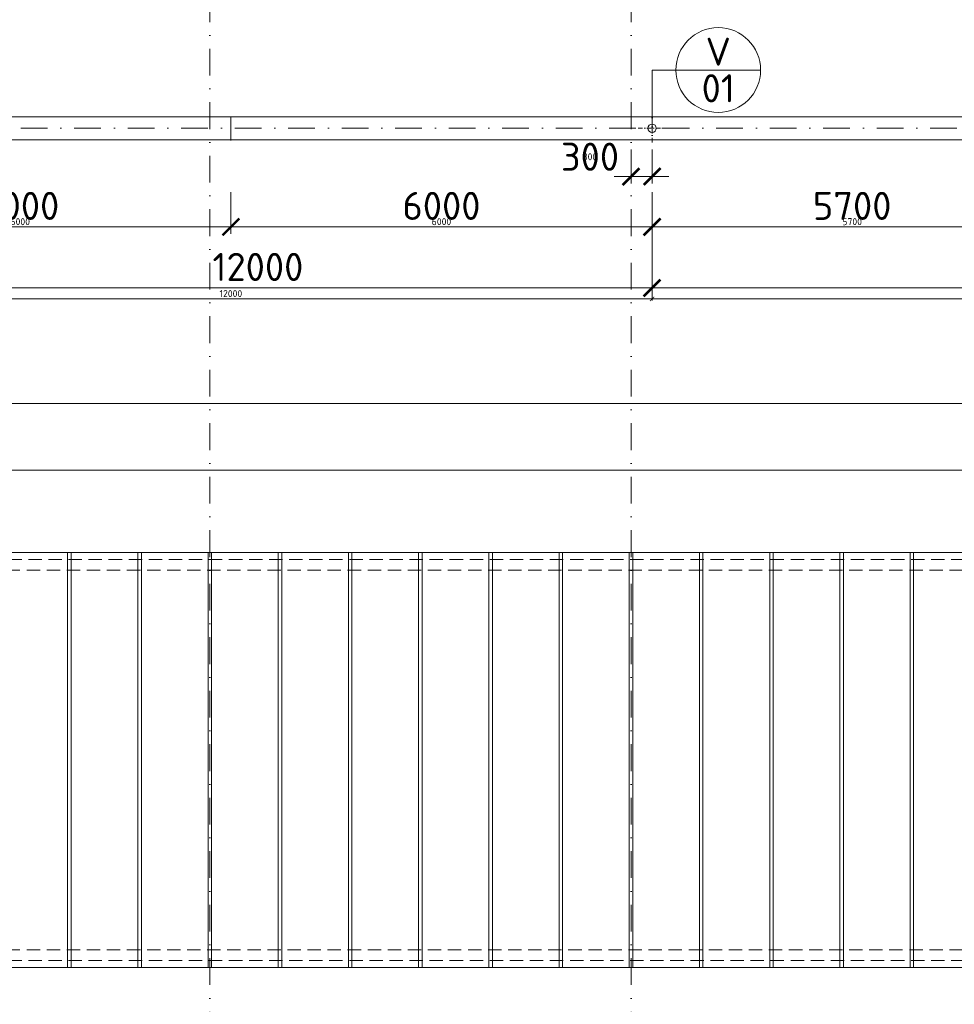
# Model space of a CAD drawing. Header units: millimetres. Extents: x -916886 to 3713765, y -2985421 to 1675785.
# Tile 127 of 256: x 57292 to 70605, y 237470 to 251497. Entities that reach past the tile are written whole.
import ezdxf
from ezdxf.enums import TextEntityAlignment as Align

# ---------------------------------------------------------------- set-up
doc = ezdxf.new("R2010")
doc.units = ezdxf.units.MM
for name, pattern in [('CENTERX2', [101.6, 63.5, -12.7, 12.7, -12.7]), ('DASHDOT', [25.4, 12.7, -6.35, 0, -6.35]), ('ČÁRKOVANÁ', [19.05, 12.7, -6.35])]:
    doc.linetypes.add(name, pattern=pattern)
doc.layers.get('Defpoints').update_dxf_attribs({"color": 8})
for name, color, linetype, lineweight in [('A99_N_kce-pohl', 1, 'Continuous', 9), ('A99_N_koty-200', 5, 'Continuous', 5), ('A99_N_koty-200 @ 200', 5, 'Continuous', 5), ('A99_N_koty-200 @ 50 (2)', 5, 'Continuous', 5), ('A99_N_znaceni 200', 5, 'Continuous', 5), ('A99_S_osy', 1, 'CENTERX2', 5)]:
    doc.layers.add(name, color=color, linetype=linetype, lineweight=lineweight)
doc.styles.add('A99_kota', font='isocpeur.ttf', dxfattribs={"height": 2})
doc.styles.add('A99_popis', font='isocpeur.ttf')
doc.dimstyles.new('A99_kota_200 new', dxfattribs={"dimscale": 200, "dimtxt": 2, "dimasz": 1.2, "dimexe": 0.5, "dimexo": 1.5, "dimgap": 0.5, "dimtad": 1, "dimdec": 0, "dimzin": 3, "dimdsep": 46, "dimtxsty": 'A99_kota', "dimblk": 'ARCHTICK', "dimcen": 2.5, "dimazin": 2, "dimtfac": 0.75, "dimtdec": 0, "dimtix": 1, "dimtmove": 2, "dimatfit": 0, "dimfxl": 0, "dimtolj": 1, "dimtzin": 0, "dimlwd": 5, "dimlwe": 5, "dimarcsym": 0})

# ---------------------------------------------------------------- blocks, each defined once
blk = doc.blocks.new('*U20')
at = {"color": 0, "linetype": 'ByBlock'}
blk.add_line((-3.02, 0), (3.02, 0), dxfattribs=at)
blk.add_circle((0, 0), 3.02, dxfattribs=at)
at = {"color": 0, "linetype": 'ByBlock', "style": 'A99_popis'}
for tag, p in [('KATEGORIE', (0, 1.31)), ('PRVEK', (0, -1.298))]:
    blk.add_attdef(tag, text='', height=2, dxfattribs=at).set_placement(p, align=Align.MIDDLE_CENTER)
blk = doc.blocks.new('_ArchTick')
at = {"color": 0, "linetype": 'ByBlock', "const_width": 0.15}
blk.add_lwpolyline([(-0.5, -0.5), (0.5, 0.5)], dxfattribs=at)
blk = doc.blocks.new('*D4131')
at = {"layer": 'A99_N_koty-200', "color": 0, "linetype": 'Continuous', "lineweight": 5, "transparency": 16777216}
for p, q in [((11930, 245230), (11930, 246130)), ((144620, 245230), (144620, 246130)), ((11930, 246030), (144620, 246030))]:
    blk.add_line(p, q, dxfattribs=at)
at = {"layer": 'Defpoints', "color": 0, "linetype": 'Continuous', "lineweight": 0, "transparency": 16777216}
for p in [(144620, 246030), (11930, 243905), (144620, 243905)]:
    blk.add_point(p, dxfattribs=at)
at = {"layer": 'A99_N_koty-200', "color": 0, "linetype": 'Continuous', "lineweight": 5, "transparency": 16777216, "xscale": 240, "yscale": 240, "zscale": 240, "rotation": 180}
blk.add_blockref('_ArchTick', (11930, 246030), dxfattribs=at)
at = {"layer": 'A99_N_koty-200', "color": 0, "linetype": 'Continuous', "lineweight": 5, "transparency": 16777216, "xscale": 240, "yscale": 240, "zscale": 240}
blk.add_blockref('_ArchTick', (144620, 246030), dxfattribs=at)
at = {"layer": 'A99_N_koty-200', "color": 0, "linetype": 'Continuous', "transparency": 16777216, "insert": (77020, 246330), "char_height": 400, "attachment_point": 5, "style": 'A99_kota'}
blk.add_mtext('\\A1;132690', dxfattribs=at)
blk = doc.blocks.new('*D4132')
at = {"layer": 'A99_N_koty-200', "color": 0, "linetype": 'Continuous', "lineweight": 5, "transparency": 16777216}
for p, q in [((11930, 245830), (11930, 246055)), ((144620, 245830), (144620, 246055)), ((11930, 246030), (144620, 246030))]:
    blk.add_line(p, q, dxfattribs=at)
at = {"layer": 'Defpoints', "color": 0, "linetype": 'Continuous', "lineweight": 0, "transparency": 16777216}
for p in [(144620, 246030), (11930, 243905), (144620, 243905)]:
    blk.add_point(p, dxfattribs=at)
at = {"layer": 'A99_N_koty-200', "color": 0, "linetype": 'Continuous', "lineweight": 5, "transparency": 16777216, "xscale": 60, "yscale": 60, "zscale": 60, "rotation": 180}
blk.add_blockref('_ArchTick', (11930, 246030), dxfattribs=at)
at = {"layer": 'A99_N_koty-200', "color": 0, "linetype": 'Continuous', "lineweight": 5, "transparency": 16777216, "xscale": 60, "yscale": 60, "zscale": 60}
blk.add_blockref('_ArchTick', (144620, 246030), dxfattribs=at)
at = {"layer": 'A99_N_koty-200', "color": 0, "linetype": 'Continuous', "transparency": 16777216, "insert": (78275, 246105), "char_height": 100, "attachment_point": 5, "style": 'A99_kota'}
blk.add_mtext('\\A1;132690', dxfattribs=at)
blk = doc.blocks.new('*D4137')
at = {"layer": 'A99_N_koty-200', "color": 0, "linetype": 'Continuous', "lineweight": 5, "transparency": 16777216}
for p, q in [((11955, 244280), (11955, 245180)), ((11955, 245080), (78000, 245080)), ((78000, 244280), (78000, 245180))]:
    blk.add_line(p, q, dxfattribs=at)
at = {"layer": 'Defpoints', "color": 0, "linetype": 'Continuous', "lineweight": 0, "transparency": 16777216}
for p in [(78000, 245080), (11955, 243905), (78000, 243905)]:
    blk.add_point(p, dxfattribs=at)
at = {"layer": 'A99_N_koty-200', "color": 0, "linetype": 'Continuous', "lineweight": 5, "transparency": 16777216, "xscale": 240, "yscale": 240, "zscale": 240, "rotation": 180}
blk.add_blockref('_ArchTick', (11955, 245080), dxfattribs=at)
at = {"layer": 'A99_N_koty-200', "color": 0, "linetype": 'Continuous', "lineweight": 5, "transparency": 16777216, "xscale": 240, "yscale": 240, "zscale": 240}
blk.add_blockref('_ArchTick', (78000, 245080), dxfattribs=at)
at = {"layer": 'A99_N_koty-200', "color": 0, "linetype": 'Continuous', "transparency": 16777216, "insert": (44977.5, 245380), "char_height": 400, "attachment_point": 5, "style": 'A99_kota'}
blk.add_mtext('\\A1;66045', dxfattribs=at)
blk = doc.blocks.new('*D4138')
at = {"layer": 'A99_N_koty-200', "color": 0, "linetype": 'Continuous', "lineweight": 5, "transparency": 16777216}
for p, q in [((11955, 244880), (11955, 245105)), ((11955, 245080), (78000, 245080)), ((78000, 244880), (78000, 245105))]:
    blk.add_line(p, q, dxfattribs=at)
at = {"layer": 'Defpoints', "color": 0, "linetype": 'Continuous', "lineweight": 0, "transparency": 16777216}
for p in [(78000, 245080), (11955, 243905), (78000, 243905)]:
    blk.add_point(p, dxfattribs=at)
at = {"layer": 'A99_N_koty-200', "color": 0, "linetype": 'Continuous', "lineweight": 5, "transparency": 16777216, "xscale": 60, "yscale": 60, "zscale": 60, "rotation": 180}
blk.add_blockref('_ArchTick', (11955, 245080), dxfattribs=at)
at = {"layer": 'A99_N_koty-200', "color": 0, "linetype": 'Continuous', "lineweight": 5, "transparency": 16777216, "xscale": 60, "yscale": 60, "zscale": 60}
blk.add_blockref('_ArchTick', (78000, 245080), dxfattribs=at)
at = {"layer": 'A99_N_koty-200', "color": 0, "linetype": 'Continuous', "transparency": 16777216, "insert": (44977.5, 245155), "char_height": 100, "attachment_point": 5, "style": 'A99_kota'}
blk.add_mtext('\\A1;66045', dxfattribs=at)
blk = doc.blocks.new('*D4218')
at = {"layer": 'A99_N_koty-200', "color": 0, "linetype": 'Continuous', "lineweight": 5, "transparency": 16777216}
for p, q in [((66000, 249650), (66000, 249162.5)), ((66300, 249650), (66300, 249162.5)), ((66000, 249262.5), (65760, 249262.5)), ((66000, 249262.5), (66300, 249262.5)), ((66300, 249262.5), (66540, 249262.5))]:
    blk.add_line(p, q, dxfattribs=at)
at = {"layer": 'Defpoints', "color": 0, "linetype": 'Continuous', "lineweight": 0, "transparency": 16777216}
for p in [(66000, 249950), (66300, 249950), (66300, 249262.5)]:
    blk.add_point(p, dxfattribs=at)
at = {"layer": 'A99_N_koty-200', "color": 0, "linetype": 'Continuous', "lineweight": 5, "transparency": 16777216, "xscale": 240, "yscale": 240, "zscale": 240}
blk.add_blockref('_ArchTick', (66000, 249262.5), dxfattribs=at)
at = {"layer": 'A99_N_koty-200', "color": 0, "linetype": 'Continuous', "lineweight": 5, "transparency": 16777216, "xscale": 240, "yscale": 240, "zscale": 240, "rotation": 180}
blk.add_blockref('_ArchTick', (66300, 249262.5), dxfattribs=at)
at = {"layer": 'A99_N_koty-200', "color": 0, "linetype": 'Continuous', "transparency": 16777216, "insert": (65415, 249545), "char_height": 400, "attachment_point": 5, "style": 'A99_kota'}
blk.add_mtext('\\A1;300', dxfattribs=at)
blk = doc.blocks.new('*D4219')
at = {"layer": 'A99_N_koty-200', "color": 0, "linetype": 'Continuous', "lineweight": 5, "transparency": 16777216}
for p, q in [((66000, 249462.5), (66000, 249237.5)), ((66300, 249462.5), (66300, 249237.5)), ((66000, 249262.5), (65940, 249262.5)), ((66000, 249262.5), (66300, 249262.5)), ((66300, 249262.5), (66360, 249262.5))]:
    blk.add_line(p, q, dxfattribs=at)
at = {"layer": 'Defpoints', "color": 0, "linetype": 'Continuous', "lineweight": 0, "transparency": 16777216}
for p in [(66000, 249950), (66300, 249950), (66300, 249262.5)]:
    blk.add_point(p, dxfattribs=at)
at = {"layer": 'A99_N_koty-200', "color": 0, "linetype": 'Continuous', "lineweight": 5, "transparency": 16777216, "xscale": 60, "yscale": 60, "zscale": 60}
blk.add_blockref('_ArchTick', (66000, 249262.5), dxfattribs=at)
at = {"layer": 'A99_N_koty-200', "color": 0, "linetype": 'Continuous', "lineweight": 5, "transparency": 16777216, "xscale": 60, "yscale": 60, "zscale": 60, "rotation": 180}
blk.add_blockref('_ArchTick', (66300, 249262.5), dxfattribs=at)
at = {"layer": 'A99_N_koty-200', "color": 0, "linetype": 'Continuous', "transparency": 16777216, "insert": (65415, 249545), "char_height": 100, "attachment_point": 5, "style": 'A99_kota'}
blk.add_mtext('\\A1;300', dxfattribs=at)
blk = doc.blocks.new('*D4224')
at = {"layer": 'A99_N_koty-200', "color": 0, "linetype": 'Continuous', "lineweight": 5, "transparency": 16777216}
for p, q in [((54300, 248475), (54300, 247575)), ((66300, 248475), (66300, 247575)), ((54300, 247675), (66300, 247675))]:
    blk.add_line(p, q, dxfattribs=at)
at = {"layer": 'Defpoints', "color": 0, "linetype": 'Continuous', "lineweight": 0, "transparency": 16777216}
for p in [(54300, 249950), (66300, 249950), (66300, 247675)]:
    blk.add_point(p, dxfattribs=at)
at = {"layer": 'A99_N_koty-200', "color": 0, "linetype": 'Continuous', "lineweight": 5, "transparency": 16777216, "xscale": 240, "yscale": 240, "zscale": 240, "rotation": 180}
blk.add_blockref('_ArchTick', (54300, 247675), dxfattribs=at)
at = {"layer": 'A99_N_koty-200', "color": 0, "linetype": 'Continuous', "lineweight": 5, "transparency": 16777216, "xscale": 240, "yscale": 240, "zscale": 240}
blk.add_blockref('_ArchTick', (66300, 247675), dxfattribs=at)
at = {"layer": 'A99_N_koty-200', "color": 0, "linetype": 'Continuous', "transparency": 16777216, "insert": (60685, 247975), "char_height": 400, "attachment_point": 5, "style": 'A99_kota'}
blk.add_mtext('\\A1;12000', dxfattribs=at)
blk = doc.blocks.new('*D4225')
at = {"layer": 'A99_N_koty-200', "color": 0, "linetype": 'Continuous', "lineweight": 5, "transparency": 16777216}
for p, q in [((54300, 247720), (54300, 247495)), ((66300, 247720), (66300, 247495)), ((54300, 247520), (66300, 247520))]:
    blk.add_line(p, q, dxfattribs=at)
at = {"layer": 'Defpoints', "color": 0, "linetype": 'Continuous', "lineweight": 0, "transparency": 16777216}
for p in [(54300, 249950), (66300, 249950), (66300, 247520)]:
    blk.add_point(p, dxfattribs=at)
at = {"layer": 'A99_N_koty-200', "color": 0, "linetype": 'Continuous', "lineweight": 5, "transparency": 16777216, "xscale": 60, "yscale": 60, "zscale": 60, "rotation": 180}
blk.add_blockref('_ArchTick', (54300, 247520), dxfattribs=at)
at = {"layer": 'A99_N_koty-200', "color": 0, "linetype": 'Continuous', "lineweight": 5, "transparency": 16777216, "xscale": 60, "yscale": 60, "zscale": 60}
blk.add_blockref('_ArchTick', (66300, 247520), dxfattribs=at)
at = {"layer": 'A99_N_koty-200', "color": 0, "linetype": 'Continuous', "transparency": 16777216, "insert": (60300, 247595), "char_height": 100, "attachment_point": 5, "style": 'A99_kota'}
blk.add_mtext('\\A1;12000', dxfattribs=at)
blk = doc.blocks.new('*D4227')
at = {"layer": 'A99_N_koty-200', "color": 0, "linetype": 'Continuous', "lineweight": 5, "transparency": 16777216}
for p, q in [((54300, 249040), (54300, 248445)), ((60300, 249040), (60300, 248445)), ((54300, 248545), (60300, 248545))]:
    blk.add_line(p, q, dxfattribs=at)
at = {"layer": 'Defpoints', "color": 0, "linetype": 'Continuous', "lineweight": 0, "transparency": 16777216}
for p in [(54300, 249340), (60300, 249340), (60300, 248545)]:
    blk.add_point(p, dxfattribs=at)
at = {"layer": 'A99_N_koty-200', "color": 0, "linetype": 'Continuous', "lineweight": 5, "transparency": 16777216, "xscale": 240, "yscale": 240, "zscale": 240, "rotation": 180}
blk.add_blockref('_ArchTick', (54300, 248545), dxfattribs=at)
at = {"layer": 'A99_N_koty-200', "color": 0, "linetype": 'Continuous', "lineweight": 5, "transparency": 16777216, "xscale": 240, "yscale": 240, "zscale": 240}
blk.add_blockref('_ArchTick', (60300, 248545), dxfattribs=at)
at = {"layer": 'A99_N_koty-200', "color": 0, "linetype": 'Continuous', "transparency": 16777216, "insert": (57300, 248845), "char_height": 400, "attachment_point": 5, "style": 'A99_kota'}
blk.add_mtext('\\A1;6000', dxfattribs=at)
blk = doc.blocks.new('*D4228')
at = {"layer": 'A99_N_koty-200', "color": 0, "linetype": 'Continuous', "lineweight": 5, "transparency": 16777216}
for p, q in [((54300, 248745), (54300, 248520)), ((60300, 248745), (60300, 248520)), ((54300, 248545), (60300, 248545))]:
    blk.add_line(p, q, dxfattribs=at)
at = {"layer": 'Defpoints', "color": 0, "linetype": 'Continuous', "lineweight": 0, "transparency": 16777216}
for p in [(54300, 249340), (60300, 249340), (60300, 248545)]:
    blk.add_point(p, dxfattribs=at)
at = {"layer": 'A99_N_koty-200', "color": 0, "linetype": 'Continuous', "lineweight": 5, "transparency": 16777216, "xscale": 60, "yscale": 60, "zscale": 60, "rotation": 180}
blk.add_blockref('_ArchTick', (54300, 248545), dxfattribs=at)
at = {"layer": 'A99_N_koty-200', "color": 0, "linetype": 'Continuous', "lineweight": 5, "transparency": 16777216, "xscale": 60, "yscale": 60, "zscale": 60}
blk.add_blockref('_ArchTick', (60300, 248545), dxfattribs=at)
at = {"layer": 'A99_N_koty-200', "color": 0, "linetype": 'Continuous', "transparency": 16777216, "insert": (57300, 248620), "char_height": 100, "attachment_point": 5, "style": 'A99_kota'}
blk.add_mtext('\\A1;6000', dxfattribs=at)
blk = doc.blocks.new('*D4230')
at = {"layer": 'A99_N_koty-200', "color": 0, "linetype": 'Continuous', "lineweight": 5, "transparency": 16777216}
for p, q in [((60300, 249040), (60300, 248445)), ((66300, 249040), (66300, 248445)), ((66300, 248545), (60300, 248545))]:
    blk.add_line(p, q, dxfattribs=at)
at = {"layer": 'Defpoints', "color": 0, "linetype": 'Continuous', "lineweight": 0, "transparency": 16777216}
for p in [(60300, 249340), (66300, 249340), (60300, 248545)]:
    blk.add_point(p, dxfattribs=at)
at = {"layer": 'A99_N_koty-200', "color": 0, "linetype": 'Continuous', "lineweight": 5, "transparency": 16777216, "xscale": 240, "yscale": 240, "zscale": 240, "rotation": 180}
blk.add_blockref('_ArchTick', (60300, 248545), dxfattribs=at)
at = {"layer": 'A99_N_koty-200', "color": 0, "linetype": 'Continuous', "lineweight": 5, "transparency": 16777216, "xscale": 240, "yscale": 240, "zscale": 240}
blk.add_blockref('_ArchTick', (66300, 248545), dxfattribs=at)
at = {"layer": 'A99_N_koty-200', "color": 0, "linetype": 'Continuous', "transparency": 16777216, "insert": (63300, 248845), "char_height": 400, "attachment_point": 5, "style": 'A99_kota'}
blk.add_mtext('\\A1;6000', dxfattribs=at)
blk = doc.blocks.new('*D4231')
at = {"layer": 'A99_N_koty-200', "color": 0, "linetype": 'Continuous', "lineweight": 5, "transparency": 16777216}
for p, q in [((60300, 248745), (60300, 248520)), ((66300, 248745), (66300, 248520)), ((66300, 248545), (60300, 248545))]:
    blk.add_line(p, q, dxfattribs=at)
at = {"layer": 'Defpoints', "color": 0, "linetype": 'Continuous', "lineweight": 0, "transparency": 16777216}
for p in [(60300, 249340), (66300, 249340), (60300, 248545)]:
    blk.add_point(p, dxfattribs=at)
at = {"layer": 'A99_N_koty-200', "color": 0, "linetype": 'Continuous', "lineweight": 5, "transparency": 16777216, "xscale": 60, "yscale": 60, "zscale": 60, "rotation": 180}
blk.add_blockref('_ArchTick', (60300, 248545), dxfattribs=at)
at = {"layer": 'A99_N_koty-200', "color": 0, "linetype": 'Continuous', "lineweight": 5, "transparency": 16777216, "xscale": 60, "yscale": 60, "zscale": 60}
blk.add_blockref('_ArchTick', (66300, 248545), dxfattribs=at)
at = {"layer": 'A99_N_koty-200', "color": 0, "linetype": 'Continuous', "transparency": 16777216, "insert": (63300, 248620), "char_height": 100, "attachment_point": 5, "style": 'A99_kota'}
blk.add_mtext('\\A1;6000', dxfattribs=at)
blk = doc.blocks.new('*D4242')
at = {"layer": 'A99_N_koty-200', "color": 0, "linetype": 'Continuous', "lineweight": 5, "transparency": 16777216}
for p, q in [((72000, 249345), (72000, 248445)), ((66300, 249040), (66300, 248445)), ((66300, 248545), (72000, 248545))]:
    blk.add_line(p, q, dxfattribs=at)
at = {"layer": 'Defpoints', "color": 0, "linetype": 'Continuous', "lineweight": 0, "transparency": 16777216}
for p in [(72000, 249830), (66300, 249340), (72000, 248545)]:
    blk.add_point(p, dxfattribs=at)
at = {"layer": 'A99_N_koty-200', "color": 0, "linetype": 'Continuous', "lineweight": 5, "transparency": 16777216, "xscale": 240, "yscale": 240, "zscale": 240, "rotation": 180}
blk.add_blockref('_ArchTick', (66300, 248545), dxfattribs=at)
at = {"layer": 'A99_N_koty-200', "color": 0, "linetype": 'Continuous', "lineweight": 5, "transparency": 16777216, "xscale": 240, "yscale": 240, "zscale": 240}
blk.add_blockref('_ArchTick', (72000, 248545), dxfattribs=at)
at = {"layer": 'A99_N_koty-200', "color": 0, "linetype": 'Continuous', "transparency": 16777216, "insert": (69150, 248845), "char_height": 400, "attachment_point": 5, "style": 'A99_kota'}
blk.add_mtext('\\A1;5700', dxfattribs=at)
blk = doc.blocks.new('*D4243')
at = {"layer": 'A99_N_koty-200', "color": 0, "linetype": 'Continuous', "lineweight": 5, "transparency": 16777216}
for p, q in [((66300, 248745), (66300, 248520)), ((72000, 248745), (72000, 248520)), ((66300, 248545), (72000, 248545))]:
    blk.add_line(p, q, dxfattribs=at)
at = {"layer": 'Defpoints', "color": 0, "linetype": 'Continuous', "lineweight": 0, "transparency": 16777216}
for p in [(72000, 249830), (66300, 249340), (72000, 248545)]:
    blk.add_point(p, dxfattribs=at)
at = {"layer": 'A99_N_koty-200', "color": 0, "linetype": 'Continuous', "lineweight": 5, "transparency": 16777216, "xscale": 60, "yscale": 60, "zscale": 60, "rotation": 180}
blk.add_blockref('_ArchTick', (66300, 248545), dxfattribs=at)
at = {"layer": 'A99_N_koty-200', "color": 0, "linetype": 'Continuous', "lineweight": 5, "transparency": 16777216, "xscale": 60, "yscale": 60, "zscale": 60}
blk.add_blockref('_ArchTick', (72000, 248545), dxfattribs=at)
at = {"layer": 'A99_N_koty-200', "color": 0, "linetype": 'Continuous', "transparency": 16777216, "insert": (69150, 248620), "char_height": 100, "attachment_point": 5, "style": 'A99_kota'}
blk.add_mtext('\\A1;5700', dxfattribs=at)
blk = doc.blocks.new('*D4326')
at = {"layer": 'A99_N_koty-200', "color": 0, "linetype": 'Continuous', "lineweight": 5, "transparency": 16777216}
for p, q in [((66300, 248475), (66300, 247575)), ((77700, 248475), (77700, 247575)), ((77700, 247675), (66300, 247675))]:
    blk.add_line(p, q, dxfattribs=at)
at = {"layer": 'Defpoints', "color": 0, "linetype": 'Continuous', "lineweight": 0, "transparency": 16777216}
for p in [(66300, 249950), (77700, 249950), (66300, 247675)]:
    blk.add_point(p, dxfattribs=at)
at = {"layer": 'A99_N_koty-200', "color": 0, "linetype": 'Continuous', "lineweight": 5, "transparency": 16777216, "xscale": 240, "yscale": 240, "zscale": 240, "rotation": 180}
blk.add_blockref('_ArchTick', (66300, 247675), dxfattribs=at)
at = {"layer": 'A99_N_koty-200', "color": 0, "linetype": 'Continuous', "lineweight": 5, "transparency": 16777216, "xscale": 240, "yscale": 240, "zscale": 240}
blk.add_blockref('_ArchTick', (77700, 247675), dxfattribs=at)
at = {"layer": 'A99_N_koty-200', "color": 0, "linetype": 'Continuous', "transparency": 16777216, "insert": (72710, 247975), "char_height": 400, "attachment_point": 5, "style": 'A99_kota'}
blk.add_mtext('\\A1;11400', dxfattribs=at)
blk = doc.blocks.new('*D4327')
at = {"layer": 'A99_N_koty-200', "color": 0, "linetype": 'Continuous', "lineweight": 5, "transparency": 16777216}
for p, q in [((66300, 247720), (66300, 247495)), ((77700, 247720), (77700, 247495)), ((77700, 247520), (66300, 247520))]:
    blk.add_line(p, q, dxfattribs=at)
at = {"layer": 'Defpoints', "color": 0, "linetype": 'Continuous', "lineweight": 0, "transparency": 16777216}
for p in [(66300, 249950), (77700, 249950), (66300, 247520)]:
    blk.add_point(p, dxfattribs=at)
at = {"layer": 'A99_N_koty-200', "color": 0, "linetype": 'Continuous', "lineweight": 5, "transparency": 16777216, "xscale": 60, "yscale": 60, "zscale": 60, "rotation": 180}
blk.add_blockref('_ArchTick', (66300, 247520), dxfattribs=at)
at = {"layer": 'A99_N_koty-200', "color": 0, "linetype": 'Continuous', "lineweight": 5, "transparency": 16777216, "xscale": 60, "yscale": 60, "zscale": 60}
blk.add_blockref('_ArchTick', (77700, 247520), dxfattribs=at)
at = {"layer": 'A99_N_koty-200', "color": 0, "linetype": 'Continuous', "transparency": 16777216, "insert": (72000, 247595), "char_height": 100, "attachment_point": 5, "style": 'A99_kota'}
blk.add_mtext('\\A1;11400', dxfattribs=at)
blk = doc.blocks.new('*U5087')
at = {"layer": 'A99_N_koty-200 @ 200', "linetype": 'Continuous'}
dim = blk.add_linear_dim(base=(144620, 246030), p1=(11930, 243905), p2=(144620, 243905), dimstyle='A99_kota_200 new', override={"dimscale": 200, "dimtix": 1, "dimtofl": 1, "dimtmove": 2, "dimatfit": 0}, dxfattribs=at)
dim.commit()
dim.dimension.update_dxf_attribs({"geometry": '*D4131', "text_midpoint": (77020, 246330), "dimtype": 128})
at = {"layer": 'A99_N_koty-200 @ 50 (2)', "linetype": 'Continuous'}
dim = blk.add_linear_dim(base=(144620, 246030), p1=(11930, 243905), p2=(144620, 243905), dimstyle='A99_kota_200 new', override={"dimscale": 50, "dimtix": 1, "dimtofl": 1, "dimtmove": 2, "dimatfit": 0}, dxfattribs=at)
dim.commit()
dim.dimension.update_dxf_attribs({"geometry": '*D4132', "text_midpoint": (78275, 246105)})
blk = doc.blocks.new('*U5089')
at = {"layer": 'A99_N_koty-200 @ 200', "linetype": 'Continuous'}
dim = blk.add_linear_dim(base=(78000, 245080), p1=(11955, 243905), p2=(78000, 243905), dimstyle='A99_kota_200 new', override={"dimscale": 200, "dimtix": 1, "dimtofl": 1, "dimtmove": 2, "dimatfit": 0}, dxfattribs=at)
dim.commit()
dim.dimension.update_dxf_attribs({"geometry": '*D4137', "text_midpoint": (44977.5, 245380)})
at = {"layer": 'A99_N_koty-200 @ 50 (2)', "linetype": 'Continuous'}
dim = blk.add_linear_dim(base=(78000, 245080), p1=(11955, 243905), p2=(78000, 243905), dimstyle='A99_kota_200 new', override={"dimscale": 50, "dimtix": 1, "dimtofl": 1, "dimtmove": 2, "dimatfit": 0}, dxfattribs=at)
dim.commit()
dim.dimension.update_dxf_attribs({"geometry": '*D4138', "text_midpoint": (44977.5, 245155)})
blk = doc.blocks.new('*U5116')
at = {"layer": 'A99_N_koty-200 @ 200', "linetype": 'Continuous'}
dim = blk.add_linear_dim(base=(66300, 249262.5), p1=(66000, 249950), p2=(66300, 249950), dimstyle='A99_kota_200 new', override={"dimscale": 200, "dimtix": 1, "dimtofl": 1, "dimtmove": 2, "dimatfit": 0}, dxfattribs=at)
dim.commit()
dim.dimension.update_dxf_attribs({"geometry": '*D4218', "text_midpoint": (65415, 249545), "dimtype": 128})
at = {"layer": 'A99_N_koty-200 @ 50 (2)', "linetype": 'Continuous'}
dim = blk.add_linear_dim(base=(66300, 249262.5), p1=(66000, 249950), p2=(66300, 249950), dimstyle='A99_kota_200 new', override={"dimscale": 50, "dimtix": 1, "dimtofl": 1, "dimtmove": 2, "dimatfit": 0}, dxfattribs=at)
dim.commit()
dim.dimension.update_dxf_attribs({"geometry": '*D4219', "text_midpoint": (65415, 249545), "dimtype": 128})
blk = doc.blocks.new('*U5118')
at = {"layer": 'A99_N_koty-200 @ 200', "linetype": 'Continuous'}
dim = blk.add_linear_dim(base=(66300, 247675), p1=(54300, 249950), p2=(66300, 249950), dimstyle='A99_kota_200 new', override={"dimscale": 200, "dimtix": 1, "dimtofl": 1, "dimtmove": 2, "dimatfit": 0}, dxfattribs=at)
dim.commit()
dim.dimension.update_dxf_attribs({"geometry": '*D4224', "text_midpoint": (60685, 247975), "dimtype": 128})
at = {"layer": 'A99_N_koty-200 @ 50 (2)', "linetype": 'Continuous'}
dim = blk.add_linear_dim(base=(66300, 247520), p1=(54300, 249950), p2=(66300, 249950), dimstyle='A99_kota_200 new', override={"dimscale": 50, "dimtix": 1, "dimtofl": 1, "dimtmove": 2, "dimatfit": 0}, dxfattribs=at)
dim.commit()
dim.dimension.update_dxf_attribs({"geometry": '*D4225', "text_midpoint": (60300, 247595)})
blk = doc.blocks.new('*U5119')
at = {"layer": 'A99_N_koty-200 @ 200', "linetype": 'Continuous'}
dim = blk.add_linear_dim(base=(60300, 248545), p1=(54300, 249340), p2=(60300, 249340), dimstyle='A99_kota_200 new', override={"dimscale": 200, "dimtix": 1, "dimtofl": 1, "dimtmove": 2, "dimatfit": 0}, dxfattribs=at)
dim.commit()
dim.dimension.update_dxf_attribs({"geometry": '*D4227', "text_midpoint": (57300, 248845)})
at = {"layer": 'A99_N_koty-200 @ 50 (2)', "linetype": 'Continuous'}
dim = blk.add_linear_dim(base=(60300, 248545), p1=(54300, 249340), p2=(60300, 249340), dimstyle='A99_kota_200 new', override={"dimscale": 50, "dimtix": 1, "dimtofl": 1, "dimtmove": 2, "dimatfit": 0}, dxfattribs=at)
dim.commit()
dim.dimension.update_dxf_attribs({"geometry": '*D4228', "text_midpoint": (57300, 248620)})
blk = doc.blocks.new('*U5120')
at = {"layer": 'A99_N_koty-200 @ 200', "linetype": 'Continuous'}
dim = blk.add_linear_dim(base=(60300, 248545), p1=(66300, 249340), p2=(60300, 249340), angle=180, dimstyle='A99_kota_200 new', override={"dimscale": 200, "dimtix": 1, "dimtofl": 1, "dimtmove": 2, "dimatfit": 0}, dxfattribs=at)
dim.commit()
dim.dimension.update_dxf_attribs({"geometry": '*D4230', "text_midpoint": (63300, 248845)})
at = {"layer": 'A99_N_koty-200 @ 50 (2)', "linetype": 'Continuous'}
dim = blk.add_linear_dim(base=(60300, 248545), p1=(66300, 249340), p2=(60300, 249340), angle=180, dimstyle='A99_kota_200 new', override={"dimscale": 50, "dimtix": 1, "dimtofl": 1, "dimtmove": 2, "dimatfit": 0}, dxfattribs=at)
dim.commit()
dim.dimension.update_dxf_attribs({"geometry": '*D4231', "text_midpoint": (63300, 248620)})
blk = doc.blocks.new('*U5124')
at = {"layer": 'A99_N_koty-200 @ 200', "linetype": 'Continuous'}
dim = blk.add_linear_dim(base=(72000, 248545), p1=(66300, 249340), p2=(72000, 249830), dimstyle='A99_kota_200 new', override={"dimscale": 200, "dimtix": 1, "dimtofl": 1, "dimtmove": 2, "dimatfit": 0}, dxfattribs=at)
dim.commit()
dim.dimension.update_dxf_attribs({"geometry": '*D4242', "text_midpoint": (69150, 248845)})
at = {"layer": 'A99_N_koty-200 @ 50 (2)', "linetype": 'Continuous'}
dim = blk.add_linear_dim(base=(72000, 248545), p1=(66300, 249340), p2=(72000, 249830), dimstyle='A99_kota_200 new', override={"dimscale": 50, "dimtix": 1, "dimtofl": 1, "dimtmove": 2, "dimatfit": 0}, dxfattribs=at)
dim.commit()
dim.dimension.update_dxf_attribs({"geometry": '*D4243', "text_midpoint": (69150, 248620)})
blk = doc.blocks.new('*U5152')
at = {"layer": 'A99_N_koty-200 @ 200', "linetype": 'Continuous'}
dim = blk.add_linear_dim(base=(66300, 247675), p1=(77700, 249950), p2=(66300, 249950), angle=180, dimstyle='A99_kota_200 new', override={"dimscale": 200, "dimtix": 1, "dimtofl": 1, "dimtmove": 2, "dimatfit": 0}, dxfattribs=at)
dim.commit()
dim.dimension.update_dxf_attribs({"geometry": '*D4326', "text_midpoint": (72710, 247975), "dimtype": 128})
at = {"layer": 'A99_N_koty-200 @ 50 (2)', "linetype": 'Continuous'}
dim = blk.add_linear_dim(base=(66300, 247520), p1=(77700, 249950), p2=(66300, 249950), angle=180, dimstyle='A99_kota_200 new', override={"dimscale": 50, "dimtix": 1, "dimtofl": 1, "dimtmove": 2, "dimatfit": 0}, dxfattribs=at)
dim.commit()
dim.dimension.update_dxf_attribs({"geometry": '*D4327', "text_midpoint": (72000, 247595)})

msp = doc.modelspace()

# ---------------------------------------------------------------- linework, layer by layer
at = {"layer": 'A99_N_kce-pohl', "linetype": 'Continuous', "lineweight": 5}
for p, q in [((57975, 237995), (57975, 243905)), ((58025, 237995), (58025, 243905)), ((58975, 237995), (58975, 243905)), ((59025, 237995), (59025, 243905)), ((59975, 237995), (59975, 243905)), ((60025, 237995), (60025, 243905)), ((60975, 237995), (60975, 243905)), ((61025, 237995), (61025, 243905)), ((61975, 237995), (61975, 243905)), ((62025, 237995), (62025, 243905)), ((62975, 237995), (62975, 243905)), ((63025, 237995), (63025, 243905)), ((63975, 237995), (63975, 243905)), ((64025, 237995), (64025, 243905)), ((64975, 237995), (64975, 243905)), ((65025, 237995), (65025, 243905)), ((65975, 237995), (65975, 243905)), ((66025, 237995), (66025, 243905)), ((66975, 237995), (66975, 243905)), ((67025, 237995), (67025, 243905)), ((67975, 237995), (67975, 243905)), ((68025, 237995), (68025, 243905)), ((68975, 237995), (68975, 243905)), ((69025, 237995), (69025, 243905)), ((69975, 237995), (69975, 243905)), ((70025, 237995), (70025, 243905))]:
    msp.add_line(p, q, dxfattribs=at)
at = {"layer": 'A99_N_kce-pohl', "linetype": 'Continuous', "ltscale": 25}
msp.add_lwpolyline([(150690, 250115), (150690, 249785), (6000, 249785), (6000, 250115)], close=True, dxfattribs=at)
at = {"layer": 'A99_N_kce-pohl', "linetype": 'DASHDOT', "lineweight": 5, "ltscale": 5}
for points in [[(66300, 249750), (66300, 250150)], [(66100, 249950), (66500, 249950)]]:
    msp.add_lwpolyline(points, dxfattribs=at)
at = {"layer": 'A99_N_kce-pohl', "color": 1, "linetype": 'Continuous', "lineweight": 5}
msp.add_lwpolyline([(60300, 249775), (60300, 250105)], dxfattribs=at)
at = {"layer": 'A99_N_kce-pohl', "linetype": 'ČÁRKOVANÁ', "lineweight": 5, "ltscale": 15}
for points in [[(144760, 243805), (11790, 243805)], [(144450, 243655.3), (12100, 243655.3)], [(144450, 238244.7), (12100, 238244.7)], [(144760, 238095), (11790, 238095)]]:
    msp.add_lwpolyline(points, dxfattribs=at)
at = {"layer": 'A99_N_kce-pohl', "linetype": 'Continuous', "lineweight": 5}
msp.add_lwpolyline([(11930, 243905), (144620, 243905), (144620, 237995), (11930, 237995)], close=True, dxfattribs=at)
for points in [[(57975, 241325), (57975, 241145)], [(58025, 241325), (58025, 241145)], [(58975, 241325), (58975, 241145)], [(59025, 241325), (59025, 241145)], [(59975, 241325), (59975, 241145)], [(60025, 241325), (60025, 241145)], [(60975, 241325), (60975, 241145)], [(61025, 241325), (61025, 241145)], [(61975, 241325), (61975, 241145)], [(62025, 241325), (62025, 241145)], [(62975, 241325), (62975, 241145)], [(63025, 241325), (63025, 241145)], [(63975, 241325), (63975, 241145)], [(64025, 241325), (64025, 241145)], [(64975, 241325), (64975, 241145)], [(65025, 241325), (65025, 241145)], [(65975, 241325), (65975, 241145)], [(66025, 241325), (66025, 241145)], [(66975, 241325), (66975, 241145)], [(67025, 241325), (67025, 241145)], [(67975, 241325), (67975, 241145)], [(68025, 241325), (68025, 241145)], [(68975, 241325), (68975, 241145)], [(69025, 241325), (69025, 241145)], [(69975, 241325), (69975, 241145)], [(70025, 241325), (70025, 241145)]]:
    msp.add_lwpolyline(points, dxfattribs=at)
at = {"layer": 'A99_N_kce-pohl', "linetype": 'Continuous'}
msp.add_circle((66300, 249950), 60, dxfattribs=at)
at = {"layer": 'A99_N_znaceni 200'}
for points in [[(66638.5, 250780), (66300, 250780)], [(66300, 249950), (66300, 250780)]]:
    msp.add_lwpolyline(points, dxfattribs=at)
at = {"layer": 'A99_S_osy', "linetype": 'DASHDOT', "lineweight": 5, "ltscale": 30}
for points in [[(60000, 264800), (60000, 176462.5)], [(66000, 264800), (66000, 146890)], [(152950, 249950), (4375, 249950)]]:
    msp.add_lwpolyline(points, dxfattribs=at)

# ---------------------------------------------------------------- block references
at = {"layer": 'A99_N_koty-200', "color": 4, "linetype": 'Continuous', "lineweight": 0}
for name in ['*U5118', '*U5116', '*U5152', '*U5124', '*U5119', '*U5120', '*U5087', '*U5089']:
    msp.add_blockref(name, (0, 0), dxfattribs=at)
at = {"layer": 'A99_N_znaceni 200', "xscale": 200, "yscale": 200, "zscale": 200}
msp.add_blockref('*U20', (67242.5, 250780), dxfattribs=at).add_auto_attribs({'KATEGORIE': 'V', 'PRVEK': '01'})

doc.saveas('drawing.dxf')
